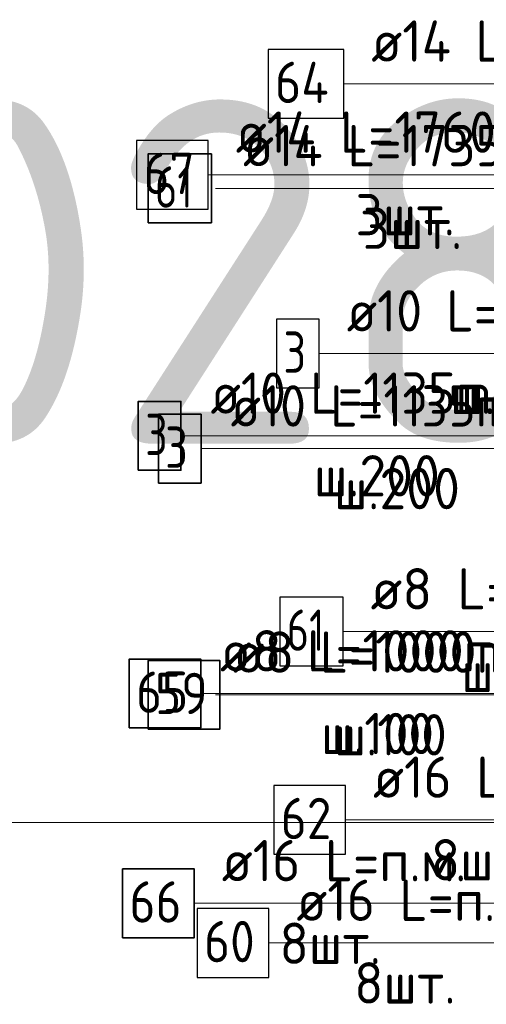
# Model space of a CAD drawing. Header units: metres. Extents: x -38 to 97, y -15 to 21.
# Tile 136 of 256: x 71.651 to 71.99, y 5.14 to 5.855. Entities that reach past the tile are written whole.
import ezdxf

# ---------------------------------------------------------------- set-up
doc = ezdxf.new("R2010")
doc.units = ezdxf.units.M
for name, color, linetype, lineweight in [('XR$3$Арм.стержн. Арматура края', 96, 'Continuous', 35), ('XR$3$Арм.стержн. Доп. арматура', 180, 'Continuous', 35), ('XR$3$Арм.стержн. Хомут', 240, 'Continuous', 35), ('XR$3$Арм.стержн.горизонт. 1', 180, 'Continuous', 35), ('XR$4$Арм.стержн. Арматура края', 96, 'Continuous', 35), ('XR$4$Арм.стержн. Доп. арматура', 180, 'Continuous', 35), ('XR$4$Арм.стержн. Хомут', 240, 'Continuous', 35), ('XR$4$Арм.стержн.горизонт. 1', 180, 'Continuous', 35), ('XR$5$Арм.стержн. Арматура края', 96, 'Continuous', 35), ('XR$5$Арм.стержн. Доп. арматура', 180, 'Continuous', 35), ('XR$5$Арм.стержн. Хомут', 240, 'Continuous', 35), ('XR$5$Арм.стержн.горизонт. 1', 180, 'Continuous', 35), ('XR$6$Текст_ примечание', 7, 'Continuous', 13)]:
    doc.layers.add(name, color=color, linetype=linetype, lineweight=lineweight)
doc.styles.add('ISOCPEUR', font='txt')

msp = doc.modelspace()

# ---------------------------------------------------------------- linework, layer by layer
at = {"layer": 'XR$3$Арм.стержн. Арматура края', "color": 7, "linetype": 'Continuous', "lineweight": 13, "transparency": 33554687}
msp.add_line((71.86884, 5.61217), (72.17584, 5.61217), dxfattribs=at)
at = {"layer": 'XR$3$Арм.стержн. Арматура края', "color": 7, "linetype": 'Continuous', "lineweight": 25, "transparency": 33554687}
msp.add_lwpolyline([(71.83784, 5.58717), (71.86884, 5.58717), (71.86884, 5.63717), (71.83784, 5.63717), (71.83784, 5.58717)], dxfattribs=at)
at = {"layer": 'XR$3$Арм.стержн. Доп. арматура', "color": 7, "linetype": 'Continuous', "lineweight": 13, "transparency": 33554687}
msp.add_line((71.88664, 5.80808), (72.20264, 5.80808), dxfattribs=at)
at = {"layer": 'XR$3$Арм.стержн. Доп. арматура', "color": 7, "linetype": 'Continuous', "lineweight": 25, "transparency": 33554687}
msp.add_lwpolyline([(71.83164, 5.78308), (71.88664, 5.78308), (71.88664, 5.83308), (71.83164, 5.83308), (71.83164, 5.78308)], dxfattribs=at)
at = {"layer": 'XR$3$Арм.стержн. Хомут', "color": 7, "linetype": 'Continuous', "lineweight": 13, "transparency": 33554687}
msp.add_line((71.88614, 5.41033), (72.16914, 5.41033), dxfattribs=at)
at = {"layer": 'XR$3$Арм.стержн. Хомут', "color": 7, "linetype": 'Continuous', "lineweight": 25, "transparency": 33554687}
msp.add_lwpolyline([(71.84014, 5.38533), (71.88614, 5.38533), (71.88614, 5.43533), (71.84014, 5.43533), (71.84014, 5.38533)], dxfattribs=at)
at = {"layer": 'XR$3$Арм.стержн.горизонт. 1', "color": 7, "linetype": 'Continuous', "lineweight": 13, "transparency": 33554687}
msp.add_line((71.88791, 5.27357), (72.11391, 5.27357), dxfattribs=at)
at = {"layer": 'XR$3$Арм.стержн.горизонт. 1', "color": 7, "linetype": 'Continuous', "lineweight": 25, "transparency": 33554687}
msp.add_lwpolyline([(71.83591, 5.24857), (71.88791, 5.24857), (71.88791, 5.29857), (71.83591, 5.29857), (71.83591, 5.24857)], dxfattribs=at)
at = {"layer": 'XR$4$Арм.стержн. Арматура края', "color": 7, "linetype": 'Continuous', "lineweight": 13, "transparency": 33554687}
msp.add_line((71.76838, 5.55243), (72.07838, 5.55243), dxfattribs=at)
at = {"layer": 'XR$4$Арм.стержн. Арматура края', "color": 7, "linetype": 'Continuous', "lineweight": 35, "transparency": 33554687}
msp.add_lwpolyline([(71.73738, 5.52743), (71.76838, 5.52743), (71.76838, 5.57743), (71.73738, 5.57743), (71.73738, 5.52743)], dxfattribs=at)
at = {"layer": 'XR$4$Арм.стержн. Доп. арматура', "color": 7, "linetype": 'Continuous', "lineweight": 13, "transparency": 33554687}
msp.add_line((71.78817, 5.74197), (72.10417, 5.74197), dxfattribs=at)
at = {"layer": 'XR$4$Арм.стержн. Доп. арматура', "color": 7, "linetype": 'Continuous', "lineweight": 25, "transparency": 33554687}
msp.add_lwpolyline([(71.73617, 5.71697), (71.78817, 5.71697), (71.78817, 5.76697), (71.73617, 5.76697), (71.73617, 5.71697)], dxfattribs=at)
at = {"layer": 'XR$4$Арм.стержн. Хомут', "color": 7, "linetype": 'Continuous', "lineweight": 13, "transparency": 33554687}
msp.add_line((71.78428, 5.36529), (72.06728, 5.36529), dxfattribs=at)
at = {"layer": 'XR$4$Арм.стержн. Хомут', "color": 7, "linetype": 'Continuous', "lineweight": 35, "transparency": 33554687}
msp.add_lwpolyline([(71.73078, 5.34029), (71.78278, 5.34029), (71.78278, 5.39029), (71.73078, 5.39029), (71.73078, 5.34029)], dxfattribs=at)
at = {"layer": 'XR$4$Арм.стержн.горизонт. 1', "color": 7, "linetype": 'Continuous', "lineweight": 13, "transparency": 33554687}
msp.add_line((71.77799, 5.21294), (72.00399, 5.21294), dxfattribs=at)
at = {"layer": 'XR$4$Арм.стержн.горизонт. 1', "color": 7, "linetype": 'Continuous', "lineweight": 35, "transparency": 33554687}
msp.add_lwpolyline([(71.72599, 5.18794), (71.77799, 5.18794), (71.77799, 5.23794), (71.72599, 5.23794), (71.72599, 5.18794)], dxfattribs=at)
at = {"layer": 'XR$5$Арм.стержн. Арматура края', "color": 7, "linetype": 'Continuous', "lineweight": 13, "transparency": 33554687}
msp.add_line((71.78298, 5.54313), (72.09298, 5.54313), dxfattribs=at)
at = {"layer": 'XR$5$Арм.стержн. Арматура края', "color": 7, "linetype": 'Continuous', "lineweight": 35, "transparency": 33554687}
msp.add_lwpolyline([(71.75198, 5.51813), (71.78298, 5.51813), (71.78298, 5.56813), (71.75198, 5.56813), (71.75198, 5.51813)], dxfattribs=at)
at = {"layer": 'XR$5$Арм.стержн. Доп. арматура', "color": 7, "linetype": 'Continuous', "lineweight": 13, "transparency": 33554687}
msp.add_line((71.79347, 5.73212), (72.10947, 5.73212), dxfattribs=at)
at = {"layer": 'XR$5$Арм.стержн. Доп. арматура', "color": 7, "linetype": 'Continuous', "lineweight": 35, "transparency": 33554687}
msp.add_lwpolyline([(71.74447, 5.70712), (71.79047, 5.70712), (71.79047, 5.75712), (71.74447, 5.75712), (71.74447, 5.70712)], dxfattribs=at)
at = {"layer": 'XR$5$Арм.стержн. Хомут', "color": 7, "linetype": 'Continuous', "lineweight": 13, "transparency": 33554687}
msp.add_line((71.79359, 5.36436), (72.07659, 5.36436), dxfattribs=at)
at = {"layer": 'XR$5$Арм.стержн. Хомут', "color": 7, "linetype": 'Continuous', "lineweight": 35, "transparency": 33554687}
msp.add_lwpolyline([(71.74459, 5.33936), (71.79659, 5.33936), (71.79659, 5.38936), (71.74459, 5.38936), (71.74459, 5.33936)], dxfattribs=at)
at = {"layer": 'XR$5$Арм.стержн.горизонт. 1', "color": 7, "linetype": 'Continuous', "lineweight": 13, "transparency": 33554687}
msp.add_line((71.83219, 5.18415), (72.05819, 5.18415), dxfattribs=at)
at = {"layer": 'XR$5$Арм.стержн.горизонт. 1', "color": 7, "linetype": 'Continuous', "lineweight": 25, "transparency": 33554687}
msp.add_lwpolyline([(71.78019, 5.15915), (71.83219, 5.15915), (71.83219, 5.20915), (71.78019, 5.20915), (71.78019, 5.15915)], dxfattribs=at)
at = {"layer": 'XR$6$Текст_ примечание', "color": 7, "linetype": 'Continuous', "lineweight": 13, "transparency": 33554687}
msp.add_line((86.41979, 5.27171), (67.91979, 5.27171), dxfattribs=at)

# ---------------------------------------------------------------- texts
at = {"layer": 'XR$3$Арм.стержн. Арматура края', "color": 7, "linetype": 'Continuous', "lineweight": 25, "transparency": 33554687, "char_height": 0.03, "attachment_point": 7, "style": 'ISOCPEUR'}
for s, insert, width in [('\\W0.92;ø10 L=1135mm ', (71.88884, 5.62817), 0.2806692), ('\\W0.78;3', (71.84284, 5.59817), 0.0326407), ('\\W0.95;ш.200 ', (71.96384, 5.56817), 0.1311995)]:
    msp.add_mtext(s, dxfattribs=dict(at, insert=insert, width=width))
at = {"layer": 'XR$3$Арм.стержн. Доп. арматура', "color": 7, "linetype": 'Continuous', "lineweight": 25, "transparency": 33554687, "char_height": 0.03, "attachment_point": 7, "style": 'ISOCPEUR'}
for s, insert, width in [('\\W0.94;ø14 L=1950mm ', (71.90664, 5.82408), 0.2899763), ('\\W0.88;64', (71.83664, 5.79408), 0.0581992)]:
    msp.add_mtext(s, dxfattribs=dict(at, insert=insert, width=width))
at = {"layer": 'XR$3$Арм.стержн. Хомут', "color": 7, "linetype": 'Continuous', "lineweight": 25, "transparency": 33554687, "char_height": 0.03, "attachment_point": 7, "style": 'ISOCPEUR'}
for s, insert, width in [('\\W0.96;ø8 L=1000mm ', (71.90614, 5.42633), 0.2722217), ('\\W0.75;61', (71.84514, 5.39633), 0.0472281), ('\\W0.90;ш.100 ', (71.97214, 5.36633), 0.1244867)]:
    msp.add_mtext(s, dxfattribs=dict(at, insert=insert, width=width))
at = {"layer": 'XR$3$Арм.стержн.горизонт. 1', "color": 7, "linetype": 'Continuous', "lineweight": 25, "transparency": 33554687, "char_height": 0.03, "attachment_point": 7, "style": 'ISOCPEUR'}
for s, insert, width in [('\\W0.94;ø16 L=п.м.', (71.90791, 5.28957), 0.1999832), ('\\W0.87;62', (71.84091, 5.25957), 0.0550812), ('\\W0.94;8шт. ', (71.94991, 5.22957), 0.1161286)]:
    msp.add_mtext(s, dxfattribs=dict(at, insert=insert, width=width))
at = {"layer": 'XR$4$Арм.стержн. Арматура края', "color": 7, "linetype": 'Continuous', "lineweight": 25, "transparency": 33554687, "char_height": 0.03, "attachment_point": 7, "style": 'ISOCPEUR'}
for s, insert, width in [('\\W0.92;ø10 L=1135mm ', (71.78988, 5.56843), 0.2806692), ('\\W0.78;3', (71.74238, 5.53843), 0.0326407), ('\\W0.95;ш.200 ', (71.86488, 5.50843), 0.1311996)]:
    msp.add_mtext(s, dxfattribs=dict(at, insert=insert, width=width))
at = {"layer": 'XR$4$Арм.стержн. Доп. арматура', "color": 7, "linetype": 'Continuous', "lineweight": 25, "transparency": 33554687, "char_height": 0.03, "attachment_point": 7, "style": 'ISOCPEUR'}
for s, insert, width in [('\\W0.94;ø14 L=1760mm ', (71.80817, 5.75797), 0.2899763), ('\\W0.87;67', (71.74117, 5.72797), 0.0550812), ('\\W0.94;3шт. ', (71.89517, 5.69797), 0.1161286)]:
    msp.add_mtext(s, dxfattribs=dict(at, insert=insert, width=width))
at = {"layer": 'XR$4$Арм.стержн. Хомут', "color": 7, "linetype": 'Continuous', "lineweight": 25, "transparency": 33554687, "char_height": 0.03, "attachment_point": 7, "style": 'ISOCPEUR'}
for s, insert, width in [('\\W0.96;ø8 L=1000mm ', (71.79678, 5.38129), 0.2722218), ('\\W0.87;65', (71.73578, 5.35129), 0.0550811), ('\\W0.90;ш.100 ', (71.87028, 5.32129), 0.1244865)]:
    msp.add_mtext(s, dxfattribs=dict(at, insert=insert, width=width))
at = {"layer": 'XR$4$Арм.стержн.горизонт. 1', "color": 7, "linetype": 'Continuous', "lineweight": 25, "transparency": 33554687, "char_height": 0.03, "attachment_point": 7, "style": 'ISOCPEUR'}
for s, insert, width in [('\\W0.94;ø16 L=п.м.', (71.79799, 5.22894), 0.1999832), ('\\W0.87;66', (71.73099, 5.19894), 0.0550812), ('\\W0.94;8шт. ', (71.83999, 5.16894), 0.1161286)]:
    msp.add_mtext(s, dxfattribs=dict(at, insert=insert, width=width))
at = {"layer": 'XR$5$Арм.стержн. Арматура края', "color": 7, "linetype": 'Continuous', "lineweight": 25, "transparency": 33554687, "char_height": 0.03, "attachment_point": 7, "style": 'ISOCPEUR'}
for s, insert, width in [('\\W0.92;ø10 L=1135mm ', (71.80448, 5.55913), 0.2806692), ('\\W0.78;3', (71.75698, 5.52913), 0.0326407), ('\\W0.95;ш.200 ', (71.87948, 5.49913), 0.1311995)]:
    msp.add_mtext(s, dxfattribs=dict(at, insert=insert, width=width))
at = {"layer": 'XR$5$Арм.стержн. Доп. арматура', "color": 7, "linetype": 'Continuous', "lineweight": 25, "transparency": 33554687, "char_height": 0.03, "attachment_point": 7, "style": 'ISOCPEUR'}
for s, insert, width in [('\\W0.94;ø14 L=1735mm ', (71.81347, 5.74812), 0.2899764), ('\\W0.75;61', (71.74947, 5.71812), 0.0472281), ('\\W0.94;3шт. ', (71.90047, 5.68812), 0.1161286)]:
    msp.add_mtext(s, dxfattribs=dict(at, insert=insert, width=width))
at = {"layer": 'XR$5$Арм.стержн. Хомут', "color": 7, "linetype": 'Continuous', "lineweight": 25, "transparency": 33554687, "char_height": 0.03, "attachment_point": 7, "style": 'ISOCPEUR'}
for s, insert, width in [('\\W0.96;ø8 L=1000mm ', (71.80609, 5.38036), 0.2722217), ('\\W0.87;59', (71.74959, 5.35036), 0.0550812), ('\\W0.90;ш.100 ', (71.87959, 5.32036), 0.1244865)]:
    msp.add_mtext(s, dxfattribs=dict(at, insert=insert, width=width))
at = {"layer": 'XR$5$Арм.стержн.горизонт. 1', "color": 7, "linetype": 'Continuous', "lineweight": 25, "transparency": 33554687, "char_height": 0.03, "attachment_point": 7, "style": 'ISOCPEUR'}
for s, insert, width in [('\\W0.94;ø16 L=п.м.', (71.85219, 5.20015), 0.1999832), ('\\W0.87;60', (71.78519, 5.17015), 0.0550812), ('\\W0.94;8шт. ', (71.89419, 5.14015), 0.1161286)]:
    msp.add_mtext(s, dxfattribs=dict(at, insert=insert, width=width))
at = {"layer": 'XR$6$Текст_ примечание', "color": 7, "linetype": 'Continuous', "lineweight": 35, "transparency": 33554687, "insert": (70.35063, 5.54671), "char_height": 0.25, "width": 2.7437149, "attachment_point": 7, "style": 'ISOCPEUR'}
msp.add_mtext('\\W0.96;ГОСТ 34028-2016', dxfattribs=at)

doc.saveas('drawing.dxf')
